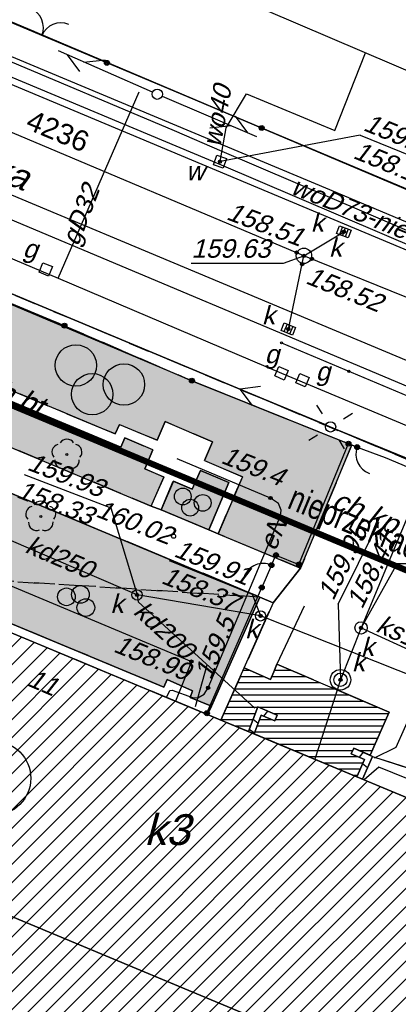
# Model space of a CAD drawing. Header units: inches. Extents: x -32878 to 1350, y -30866 to -1619.
# Tile 25 of 32: x -19317 to -17475, y -15086 to -10292. Entities that reach past the tile are written whole.
import ezdxf

# ---------------------------------------------------------------- set-up
doc = ezdxf.new("R2010")
doc.units = ezdxf.units.IN
doc.header["$MEASUREMENT"] = 0
for name, pattern in [('4001', [0]), ('4002', [2, 1, -1]), ('4004', [4, 3, -1]), ('HIDDEN2', [4.7625, 3.175, -1.5875])]:
    doc.linetypes.add(name, pattern=pattern)
for name, color, linetype in [('-kis_wym', 7, 'Continuous'), ('BUDYNKI', 7, 'Continuous'), ('dim', 40, 'Continuous'), ('DROGI', 135, 'Continuous'), ('DZIALKI', 7, 'Continuous'), ('ELEMENTY_BUDYNKOW', 7, 'Continuous'), ('EWIDENCJA_DROG', 135, 'Continuous'), ('LINIE_NAPOWIETRZNE', 184, 'Continuous'), ('OGRODZENIA', 9, 'Continuous'), ('ROSLINNOSC', 104, 'Continuous'), ('RZEZBA', 8, 'Continuous'), ('RZEŹBA', 8, 'Continuous'), ('TEXT', 2, 'Continuous'), ('UZ_ENERGIA', 10, 'Continuous'), ('UZ_GAZ', 54, 'Continuous'), ('UZ_KANALIZACJA', 14, 'Continuous'), ('UZ_TELEKOMUNIKACJA', 30, 'Continuous'), ('UZ_WODA', 140, 'Continuous'), ('UZYTKI', 7, 'Continuous'), ('ZIELEN', 84, 'Continuous')]:
    doc.layers.add(name, color=color, linetype=linetype)
doc.layers.add('area', color=6, linetype='Continuous', plot=False)
doc.styles.add('arialce', font='arial.ttf', dxfattribs={"width": 0.8})
doc.styles.get("Standard").update_dxf_attribs({"font": 'arial.ttf'})

# ---------------------------------------------------------------- blocks, each defined once
blk = doc.blocks.new('1281')
at = {"layer": 'OGRODZENIA', "color": 184, "linetype": 'Continuous'}
for radius in [0.24, 0.16, 0.08]:
    blk.add_circle((0, 0), radius, dxfattribs=at)
blk = doc.blocks.new('2283')
at = {"layer": 'OGRODZENIA', "color": 184, "linetype": 'Continuous'}
blk.add_line((0, 0), (0, 1), dxfattribs=at)
blk = doc.blocks.new('1283')
at = {"layer": 'OGRODZENIA', "color": 184, "linetype": 'Continuous'}
for centre, start, end in [((0, 2), 270, 0), ((0, -2), 0, 90)]:
    blk.add_arc(centre, 2, start, end, dxfattribs=at)
blk = doc.blocks.new('2284')
at = {"layer": 'OGRODZENIA', "color": 184, "linetype": 'Continuous'}
blk.add_line((0, 0), (0, 1), dxfattribs=at)
blk = doc.blocks.new('1284')
at = {"layer": 'OGRODZENIA', "color": 184, "linetype": 'Continuous'}
blk.add_arc((0, 2), 2, 270, 0, dxfattribs=at)
blk = doc.blocks.new('1422')
at = {"layer": 'ROSLINNOSC', "color": 104, "linetype": 'Continuous'}
blk.add_circle((0, 0), 0.1, dxfattribs=at)
for centre, start, end in [((-0.71, 0.23), 102.5, 221.75), ((0, 0.75), 30.19, 149.77), ((0.71, 0.23), 318.3, 77.49), ((-0.44, -0.61), 174.33, 293.45), ((0.44, -0.61), 246.24, 5.74)]:
    blk.add_arc(centre, 0.75, start, end, dxfattribs=at)
blk = doc.blocks.new('1766')
at = {"layer": 'UZ_ENERGIA', "color": 1, "linetype": 'Continuous'}
for radius in [0.16, 0.08]:
    blk.add_circle((0, 0), radius, dxfattribs=at)
blk = doc.blocks.new('1576')
at = {"layer": 'DROGI', "color": 8, "linetype": 'Continuous'}
blk.add_circle((0, 0), 0.1, dxfattribs=at)
blk = doc.blocks.new('1363')
at = {"layer": 'LINIE_NAPOWIETRZNE', "color": 184, "linetype": 'Continuous'}
for p, q in [((0, 1.5), (0, 2.5)), ((-1.5, 0), (-2.5, 0)), ((1.5, 0), (2.5, 0)), ((0, -1.5), (0, -2.5))]:
    blk.add_line(p, q, dxfattribs=at)
blk = doc.blocks.new('1726')
at = {"layer": 'UZ_KANALIZACJA', "color": 14, "linetype": 'Continuous'}
for radius in [0.16, 0.08]:
    blk.add_circle((0, 0), radius, dxfattribs=at)
blk = doc.blocks.new('1722')
at = {"layer": 'UZ_KANALIZACJA', "color": 14, "linetype": 'Continuous'}
blk.add_circle((0, 0), 0.6, dxfattribs=at)
blk = doc.blocks.new('1811')
at = {"layer": 'RZEŹBA', "color": 8, "linetype": 'Continuous'}
blk.add_circle((0, 0), 0.2, dxfattribs=at)
blk = doc.blocks.new('2472')
at = {"layer": 'ROSLINNOSC', "color": 104, "linetype": 'Continuous'}
for centre in [(0.16, 0.7), (0, 0.5), (0.16, 0.3)]:
    blk.add_circle(centre, 0.16, dxfattribs=at)
blk = doc.blocks.new('1367')
at = {"layer": 'LINIE_NAPOWIETRZNE', "color": 30, "linetype": 'Continuous'}
for p, q in [((0, 0.5), (0, 10.5)), ((-1, 7.8), (0, 9.53)), ((0, 7.8), (1.04, 5.99))]:
    blk.add_line(p, q, dxfattribs=at)
blk = doc.blocks.new('1047')
at = {"layer": 'LINIE_NAPOWIETRZNE', "color": 1, "linetype": 'Continuous'}
blk.add_line((0, 0.5), (0, 10.5), dxfattribs=at)
blk = doc.blocks.new('1046')
at = {"layer": 'LINIE_NAPOWIETRZNE', "color": 1, "linetype": 'Continuous'}
for p in [(-1, 7.8), (1, 7.8)]:
    blk.add_line(p, (0, 9.53), dxfattribs=at)
blk = doc.blocks.new('1361')
at = {"layer": 'LINIE_NAPOWIETRZNE', "color": 184, "linetype": 'Continuous'}
blk.add_circle((0, 0), 0.5, dxfattribs=at)
blk = doc.blocks.new('1716')
at = {"layer": 'UZ_WODA', "color": 5, "linetype": 'Continuous'}
for radius in [0.16, 0.08]:
    blk.add_circle((0, 0), radius, dxfattribs=at)
blk = doc.blocks.new('nxsd')
at = {"layer": 'BUDYNKI', "color": 7, "linetype": '4001'}
for points in [[(40, 110.25, 0), (43.83, 119.2, 0), (44.91, 121.72, 0), (66.041, 112.701, 0), (70.94, 110.61, 0), (66.02, 99.12, 0), (40, 110.25, 0)], [(75.75, 59.68, 0), (70.91, 47.89, 0), (59.63, 52.59, 0), (56.38, 44.4, 0), (46.92, 21.62, 0), (32.423, 27.62, 0), (34.74, 33.219, 0), (33.337, 33.8, 0), (35.591, 39.235, 0), (32.572, 40.467, 0), (31.537, 37.93, 0), (8.55, 47.31, 0), (13.33, 59, 0), (13.46, 58.95, 0), (14.88, 62.38, 0), (37.69, 52.99, 0), (40.54, 54.28, 0), (42.77, 59.62, 0), (17.48, 70.19, 0), (22.44, 81.91, 0), (75.75, 59.68, 0)]]:
    blk.add_polyline3d(points, dxfattribs=at)
at = {"layer": 'DROGI', "color": 8, "linetype": '4001'}
for p, q in [((-8.874, 121.768), (100.092, 76.131)), ((69.328, 82.365), (-7.891, 114.842)), ((57.536, 86.872, 159.707), (70.661, 81.342, 159.637)), ((56.49, 74.5), (53.947, 68.772)), ((58.64, 74.06), (57.32, 71.23))]:
    blk.add_line(p, q, dxfattribs=at)
at = {"layer": 'DROGI', "color": 8, "linetype": '4004'}
for p, q in [((36.03, 88.06), (49.45, 82.44)), ((56.49, 74.5), (25.841, 87.295)), ((49.72, 81.8), (35.83, 87.6)), ((32.17, 86.88), (51.2, 78.93)), ((51.49, 82.13), (51.88, 83.04)), ((51.88, 83.04), (54.19, 82.05)), ((49.45, 82.44), (49.65, 82.9)), ((49.65, 82.9), (51.49, 82.13)), ((22.38, 82.36), (51.82, 70.11)), ((49.91, 82.25), (49.72, 81.8)), ((51.28, 81.66), (49.91, 82.25)), ((54.19, 82.05), (53.8, 81.14)), ((53.947, 68.772), (22.44, 81.91)), ((50.89, 80.74), (51.28, 81.66)), ((58.46, 75.9), (60.961, 81.904)), ((60.961, 81.904), (61.22, 81.8)), ((61.22, 81.8), (62.58, 81.3)), ((53.8, 81.14), (55.64, 80.35)), ((62.58, 81.3), (67.59, 79.18)), ((51.82, 80.34), (50.89, 80.74)), ((53.6, 80.66), (53.2, 79.75)), ((54.98, 80.07), (53.6, 80.66)), ((51.2, 78.93), (51.82, 80.34)), ((52.28, 80.14), (51.68, 78.74)), ((53.2, 79.75), (52.28, 80.14)), ((54, 77.77), (54.98, 80.07)), ((55.64, 80.35), (54.46, 77.58)), ((51.68, 78.74), (51.2, 78.93)), ((51.2, 78.93), (51.68, 78.74)), ((51.68, 78.74), (54, 77.77)), ((54.46, 77.58), (54, 77.77)), ((54, 77.77), (54.46, 77.58)), ((54.46, 77.58), (58.46, 75.9)), ((58.46, 75.9), (57.129, 74.216)), ((57.129, 74.216), (58.46, 75.9)), ((54.127, 69.178), (56.49, 74.5)), ((56.49, 74.5), (57.129, 74.216)), ((57.129, 74.216), (56.49, 74.5)), ((57.129, 74.216), (54.592, 68.503)), ((55.724, 71.051), (57.129, 74.216)), ((57.01, 70.49), (55.724, 71.051)), ((57.32, 71.23), (57.17, 70.857)), ((62.77, 68.89), (57.32, 71.23)), ((51.82, 70.11), (51.97, 70.48)), ((51.97, 70.48), (53.21, 69.93)), ((57.17, 70.857), (57.01, 70.49)), ((53.21, 69.93), (53.09, 69.6)), ((53.09, 69.6), (54.127, 69.178)), ((53.947, 68.772), (54.127, 69.178)), ((54.127, 69.178), (53.947, 68.772)), ((54.592, 68.503), (53.947, 68.772)), ((61.85, 66.792), (62.77, 68.89)), ((61.479, 65.631), (61.97, 66.74)), ((61.97, 66.74), (61.85, 66.792)), ((61.97, 66.74), (65.36, 65.63)), ((65.36, 65.63), (61.97, 66.74)), ((75.75, 59.68), (61.479, 65.631))]:
    blk.add_line(p, q, dxfattribs=at)
at = {"layer": 'DZIALKI', "color": 7, "linetype": '4001'}
for p, q in [((28.93, 109.05), (73.12, 90.32)), ((73.12, 90.32), (28.93, 109.05)), ((5.86, 105.4), (89.89, 70.22)), ((89.89, 70.22), (5.86, 105.4))]:
    blk.add_line(p, q, dxfattribs=at)
at = {"layer": 'ELEMENTY_BUDYNKOW', "color": 7, "linetype": '4001'}
for p, q in [((55.537, 70.63), (56.689, 70.63)), ((55.67, 70.93), (56.001, 70.93)), ((57.071, 70.63), (58.717, 70.63)), ((57.199, 70.93), (58.019, 70.93)), ((55.27, 70.03), (60.115, 70.03)), ((55.404, 70.33), (59.416, 70.33)), ((55.137, 69.73), (60.814, 69.73)), ((54.871, 69.13), (56.382, 69.13)), ((55.004, 69.43), (61.512, 69.43)), ((56.436, 69.13), (62.211, 69.13)), ((54.737, 68.83), (56.267, 68.83)), ((56.86, 68.945), (56.666, 68.702)), ((57.124, 68.83), (62.744, 68.83)), ((54.604, 68.53), (56.151, 68.53)), ((55.246, 68.23), (56.035, 68.23)), ((56.158, 68.548), (56.409, 68.365)), ((56.357, 68.23), (62.481, 68.23)), ((56.472, 68.53), (57.061, 68.53)), ((57.238, 68.53), (62.612, 68.53)), ((55.972, 68.065), (56.223, 67.882)), ((56.241, 67.93), (62.349, 67.93)), ((56.685, 67.63), (62.217, 67.63)), ((57.404, 67.33), (62.086, 67.33)), ((58.123, 67.03), (61.006, 67.03)), ((58.843, 66.73), (61.237, 66.73)), ((61.298, 67.03), (61.954, 67.03)), ((61.511, 66.938), (61.319, 66.695)), ((59.562, 66.43), (61.504, 66.43)), ((61.724, 66.186), (61.483, 66.381)), ((60.281, 66.13), (61.372, 66.13)), ((61.001, 65.83), (61.239, 65.83))]:
    blk.add_line(p, q, dxfattribs=at)
for points in [[(75.75, 59.68, 0), (70.91, 47.89, 0), (59.63, 52.59, 0), (42.77, 59.62, 0), (17.48, 70.19, 0), (22.44, 81.91, 0), (75.75, 59.68, 0)], [(55.724, 71.051, 0), (57.01, 70.49, 0), (57.17, 70.857, 0), (57.32, 71.23, 0), (62.77, 68.89, 0), (61.85, 66.792, 0), (61.052, 67.136, 0), (60.933, 66.861, 0), (61.573, 66.585, 0), (61.202, 65.746, 0), (56.203, 67.831, 0), (56.557, 68.75, 0), (57.21, 68.465, 0), (57.33, 68.74, 0), (56.39, 69.15, 0), (55.926, 67.946, 0), (54.592, 68.503, 0), (55.724, 71.051, 0)], [(57.21, 68.465, 0), (56.557, 68.75, 0), (56.203, 67.831, 0), (55.926, 67.946, 0), (56.39, 69.15, 0), (57.33, 68.74, 0), (57.21, 68.465, 0)], [(61.479, 65.631, 0), (61.202, 65.746, 0), (61.573, 66.585, 0), (60.933, 66.861, 0), (61.052, 67.136, 0), (61.97, 66.74, 0), (61.479, 65.631, 0)], [(42.77, 59.62, 0), (59.63, 52.59, 0), (56.38, 44.4, 0), (46.92, 21.62, 0), (32.423, 27.62, 0), (34.74, 33.219, 0), (33.337, 33.8, 0), (35.591, 39.235, 0), (40.56, 50.31, 0), (46.91, 47.64, 0), (48.25, 50.71, 0), (40.54, 54.28, 0), (42.77, 59.62, 0)]]:
    blk.add_polyline3d(points, dxfattribs=at)
at = {"layer": 'OGRODZENIA', "color": 184, "linetype": '4001'}
for p, q in [((64.102, 94.17), (49.047, 100.507)), ((46.982, 87.71), (22.71, 97.82)), ((46.982, 87.71), (53.181, 85.031)), ((53.181, 85.031), (61.22, 81.8)), ((58.39, 76.09), (60.799, 81.969)), ((57.05, 76.05), (57.27, 76.54)), ((57.27, 76.54), (58.39, 76.09)), ((53.91, 68.84), (56.58, 74.96))]:
    blk.add_line(p, q, dxfattribs=at)
at = {"layer": 'ROSLINNOSC', "color": 104, "linetype": '4002'}
for points in [[(34.698, 92.826, 0), (46.982, 87.71, 0), (53.181, 85.031, 0), (60.961, 81.904, 0), (58.46, 75.9, 0), (54.46, 77.58, 0), (55.64, 80.35, 0), (53.8, 81.14, 0), (54.19, 82.05, 0), (51.88, 83.04, 0), (51.49, 82.13, 0), (49.65, 82.9, 0), (49.45, 82.44, 0), (36.03, 88.06, 0)], [(35.83, 87.6, 0), (49.72, 81.8, 0), (49.91, 82.25, 0), (51.28, 81.66, 0), (50.89, 80.74, 0), (51.82, 80.34, 0), (51.2, 78.93, 0), (32.17, 86.88, 0)], [(56.49, 74.5, 0), (54.127, 69.178, 0), (53.09, 69.6, 0), (53.21, 69.93, 0), (51.97, 70.48, 0), (51.82, 70.11, 0), (22.38, 82.36, 0), (22.33, 82.23, 0), (20.949, 82.783, 0), (22.125, 85.616, 0), (25.841, 87.295, 0), (56.49, 74.5, 0), (42.72, 75.37, 0), (44.25, 79.03, 0), (40.58, 80.55, 0), (39.05, 76.88, 0), (42.72, 75.37, 0), (56.49, 74.5, 0)], [(51.68, 78.74, 0), (52.28, 80.14, 0), (53.2, 79.75, 0), (53.6, 80.66, 0), (54.98, 80.07, 0), (54, 77.77, 0), (51.68, 78.74, 0)]]:
    blk.add_polyline3d(points, dxfattribs=at)
at = {"layer": 'UZ_ENERGIA', "color": 1, "linetype": '4001'}
for p, q in [((15.34, 87.22), (53.16, 71.36)), ((57.01, 79.32), (52.47, 81.22)), ((57.39, 79.05), (57.01, 79.32)), ((57.52, 78.73), (57.39, 79.05)), ((57.49, 78.45), (57.52, 78.73)), ((53.97, 70.08), (57.49, 78.45)), ((53.16, 71.36), (52.385, 69.423)), ((53.77, 69.77), (53.97, 70.08)), ((51.941, 69.609), (52.1, 69.95)), ((52.1, 69.95), (52.22, 69.97)), ((52.22, 69.97), (53.21, 69.61)), ((53.21, 69.61), (53.47, 69.59)), ((53.47, 69.59), (53.77, 69.77)), ((62.269, 66.223), (61.562, 65.596)), ((73.01, 61.836), (62.269, 66.223))]:
    blk.add_line(p, q, dxfattribs=at)
at = {"layer": 'UZ_GAZ', "color": 54, "linetype": '4001'}
for p, q in [((46.673, 90.029), (50.611, 99.099)), ((31.467, 96.415), (46.673, 90.029)), ((46.673, 90.029), (57.536, 85.394)), ((57.536, 85.394), (66.663, 81.567))]:
    blk.add_line(p, q, dxfattribs=at)
at = {"layer": 'UZ_GAZ', "color": 54, "linetype": 'Continuous'}
for points in [[(46.206, 90.125), (45.744, 90.315), (45.934, 90.777), (46.396, 90.587), (46.206, 90.125)], [(58.892, 85.192), (58.696, 84.732), (58.236, 84.928), (58.432, 85.388), (58.892, 85.192)]]:
    blk.add_lwpolyline(points, dxfattribs=at)
at = {"layer": 'UZ_GAZ', "color": 54, "linetype": 'Continuous', "elevation": 160.581}
blk.add_lwpolyline([(57.864, 85.526), (57.668, 85.066), (57.208, 85.262), (57.404, 85.722), (57.864, 85.526)], dxfattribs=at)
at = {"layer": 'UZ_KANALIZACJA', "color": 14, "linetype": '4001'}
for p, q in [((58.63, 91.11), (11.387, 111.076)), ((66.354, 84.869, 159.544), (28.73, 100.64, 159.911)), ((58.63, 91.11, 159.626), (60.574, 92.281, 159.572)), ((57.872, 87.545, 159.589), (58.63, 91.11, 159.626)), ((81, 82.07), (58.63, 91.11)), ((66.354, 84.869), (61.408, 72.997)), ((50.51, 74.6, 159.931), (38.08, 79.94, 159.981)), ((50.51, 74.6), (50.57, 74.27)), ((56.52, 73.58, 159.911), (50.51, 74.6, 159.931)), ((50.57, 74.27), (56.24, 69.08)), ((64.53, 70.39, 159.911), (56.52, 73.58, 159.911)), ((61.408, 72.997), (60.41, 70.47)), ((61.408, 72.997), (70.524, 68.807)), ((53.36, 69.17), (53.926, 71.198)), ((60.41, 70.47), (59.163, 66.597)), ((64.53, 70.39), (63.11, 67.18)), ((63.11, 67.18), (62.05, 66.65))]:
    blk.add_line(p, q, dxfattribs=at)
at = {"layer": 'UZ_KANALIZACJA', "color": 14, "linetype": 'Continuous'}
for p, q in [((60.505, 92.521), (60.363, 92.147)), ((60.645, 92.468), (60.503, 92.094)), ((60.785, 92.415), (60.643, 92.041)), ((57.642, 90.748), (58.63, 91.11)), ((53.152, 90.75, 159.626), (57.642, 90.748, 159.626)), ((57.81, 87.787), (57.657, 87.418)), ((57.948, 87.73), (57.796, 87.36)), ((58.087, 87.672), (57.934, 87.303)), ((45.019, 80.462, 159.931), (49.235, 78.839, 159.931)), ((49.235, 78.839), (50.51, 74.6)), ((60.294, 74.158), (62.277, 78.143)), ((52.078, 76.278, 159.911), (56.108, 74.632, 159.911)), ((63.168, 76.13), (61.408, 72.997)), ((63.168, 76.13), (67.582, 76.128)), ((56.108, 74.632), (56.52, 73.58)), ((60.294, 74.158), (60.41, 70.47))]:
    blk.add_line(p, q, dxfattribs=at)
for points in [[(60.784, 91.988), (60.223, 92.2), (60.364, 92.574), (60.925, 92.362), (60.784, 91.988)], [(58.073, 87.245), (57.518, 87.475), (57.671, 87.845), (58.226, 87.615), (58.073, 87.245)]]:
    blk.add_lwpolyline(points, dxfattribs=at)
for centre, radius in [((58.63, 91.11), 0.375), ((50.51, 74.6), 0.25), ((56.52, 73.58, 160.081), 0.25), ((60.41, 70.47), 0.5), ((60.41, 70.47), 0.325)]:
    blk.add_circle(centre, radius, dxfattribs=at)
at = {"layer": 'UZ_TELEKOMUNIKACJA', "color": 30, "linetype": '4001'}
for p, q in [((59.885, 94.322), (40.737, 102.341)), ((69.082, 90.435), (59.885, 94.322))]:
    blk.add_line(p, q, dxfattribs=at)
at = {"layer": 'UZ_WODA', "color": 5, "linetype": '4001'}
for p, q in [((19.45, 110.27), (54.491, 95.593)), ((52.334, 97.2), (30.448, 106.42)), ((60.135, 97.215), (61.627, 100.999)), ((54.84, 97.34), (55.832, 98.995)), ((55.832, 98.995), (60.135, 97.215)), ((54.548, 95.701), (54.84, 97.34)), ((54.661, 96.196), (52.334, 97.2)), ((61.673, 93.184), (54.661, 96.196)), ((54.491, 95.593), (54.548, 95.701)), ((54.491, 95.593), (74.193, 87.171)), ((69.145, 89.986), (61.673, 93.184))]:
    blk.add_line(p, q, dxfattribs=at)
at = {"layer": 'UZ_WODA', "color": 5, "linetype": 'Continuous'}
for q in [(54.548, 95.701), (65.352, 95.35)]:
    blk.add_line((61.362, 96.994), q, dxfattribs=at)
blk.add_lwpolyline([(54.864, 95.859), (54.706, 95.385), (54.232, 95.543), (54.39, 96.017), (54.864, 95.859)], dxfattribs=at)
at = {"layer": 'UZYTKI', "color": 184, "linetype": '4002'}
for points in [[(39.91, 137.85, 0), (40.14, 137.76, 0), (50.55, 133.41, 0), (62, 128.55, 0), (73.08, 123.86, 0), (84.9, 118.34, 0), (73.12, 90.32, 0), (28.93, 109.05, 0), (38.58, 134.32, 0), (39.91, 137.85, 0)], [(25.74, -4.99, 0), (-2.78, 7.06, 0), (-14.5, -19.88, 0), (-40.63, -9.08, 0), (-29.69, 18.22, 0), (-19.37, 43.95, 0), (-13.97, 57.11, 0), (-4.62, 79.88, 0), (5.86, 105.4, 0), (89.89, 70.22, 0), (63.61, 8.76, 0), (52.9, -16.27, 0), (25.74, -4.99, 0)]]:
    blk.add_polyline3d(points, dxfattribs=at)
at = {"layer": 'DROGI', "color": 8, "xscale": 0.5, "yscale": 0.5, "zscale": 0.5}
for p in [(57.536, 86.872), (60.817, 85.489)]:
    blk.add_blockref('1576', p, dxfattribs=at)
at = {"layer": 'LINIE_NAPOWIETRZNE', "color": 30}
for xscale, yscale, zscale, rotation in [(0.5, 0.5, 0.5, 66.271677), (0.4999999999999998, 0.4999999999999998, 0.4999999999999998, 246.881998)]:
    blk.add_blockref('1367', (51.498, 98.979, 159.979), dxfattribs=dict(at, xscale=xscale, yscale=yscale, zscale=zscale, rotation=rotation))
at = {"layer": 'LINIE_NAPOWIETRZNE', "color": 184, "xscale": 0.5, "yscale": 0.5, "zscale": 0.5}
for name, p, rotation in [('1361', (51.498, 98.979, 165.859), 359.99), ('1363', (59.926, 82.782), 31.99999700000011), ('1361', (59.926, 82.782, 165.859), 359.99)]:
    blk.add_blockref(name, p, dxfattribs=dict(at, rotation=rotation))
at = {"layer": 'LINIE_NAPOWIETRZNE', "color": 1, "xscale": 0.5, "yscale": 0.5, "zscale": 0.5}
for name, rotation in [('1046', 67.37047599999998), ('1047', 67.37047599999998), ('1047', 247.7707369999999)]:
    blk.add_blockref(name, (59.926, 82.782, 159.979), dxfattribs=dict(at, rotation=rotation))
at = {"layer": 'OGRODZENIA', "color": 184}
for name, p, xscale, yscale, rotation in [('2283', (49.047, 100.507), 0.5, 6.87642, 67.19746700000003), ('2284', (61.22, 81.8), 0.5, 1.449, 249.814197), ('2283', (62.58, 81.3), 0.4999999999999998, 5.440083, 247.064169), ('2284', (57.05, 76.05), 0.4999999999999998, 1.187013, 156.674649)]:
    blk.add_blockref(name, p, dxfattribs=dict(at, xscale=xscale, yscale=yscale, rotation=rotation))
for name, p, xscale, yscale, zscale, rotation in [('1283', (45.877, 101.839), 0.5, 0.5, 0.5, 67.19746700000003), ('1284', (61.22, 81.8), 0.5, 0.5, 0.5, 249.814197), ('1284', (57.05, 76.05), 0.4999999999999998, 0.4999999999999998, 0.4999999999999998, 156.674649)]:
    blk.add_blockref(name, p, dxfattribs=dict(at, xscale=xscale, yscale=yscale, zscale=zscale, rotation=rotation))
at = {"layer": 'OGRODZENIA', "color": 184, "xscale": 0.5, "yscale": 0.5, "zscale": 0.5}
for p in [(49.047, 100.507), (56.575, 97.338), (46.982, 87.71), (46.982, 87.71), (53.181, 85.031), (53.181, 85.031), (60.799, 81.969), (61.22, 81.8), (57.27, 76.54), (57.27, 76.54), (57.05, 76.05), (58.39, 76.09), (58.39, 76.09), (56.58, 74.96), (53.91, 68.84)]:
    blk.add_blockref('1281', p, dxfattribs=at)
at = {"layer": 'ROSLINNOSC', "color": 104}
for p, xscale, yscale, rotation in [((51.256, 83.21), 6.295078, 6.295078, 68.27633700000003), ((54.31, 78.461), 2.548039, 2.548039, 72.269035), ((46.581, 75.277), 2.692016, 2.692016, 240.9784719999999)]:
    blk.add_blockref('2472', p, dxfattribs=dict(at, xscale=xscale, yscale=yscale, rotation=rotation))
at = {"layer": 'ROSLINNOSC', "color": 104, "xscale": 0.5, "yscale": 0.5, "zscale": 0.5}
for p in [(47.1, 81.44, 160.581), (45.83, 78.42)]:
    blk.add_blockref('1422', p, dxfattribs=at)
at = {"layer": 'RZEZBA', "color": 8, "xscale": 0.5, "yscale": 0.5, "zscale": 0.5}
blk.add_blockref('1811', (52.29, 77.46, 160.021), dxfattribs=at)
at = {"layer": 'UZ_ENERGIA', "color": 1, "xscale": 0.5, "yscale": 0.5, "zscale": 0.5}
for p in [(57.01, 79.32, 159.371), (53.16, 71.36, 160.081), (53.97, 70.08, 159.471)]:
    blk.add_blockref('1766', p, dxfattribs=at)
at = {"layer": 'UZ_KANALIZACJA', "color": 14}
for p, xscale, yscale, zscale, rotation in [((60.574, 92.281, 159.572), 0.4999999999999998, 0.4999999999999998, 0.4999999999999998, 249.229999), ((57.872, 87.545, 159.589), 0.5, 0.5, 0.5, 247.52)]:
    blk.add_blockref('1726', p, dxfattribs=dict(at, xscale=xscale, yscale=yscale, zscale=zscale, rotation=rotation))
at = {"layer": 'UZ_KANALIZACJA', "color": 14, "xscale": 0.5, "yscale": 0.5, "zscale": 0.5}
for name, p in [('1726', (58.277, 91.268)), ('1726', (58.63, 91.11, 159.626)), ('1726', (58.544, 90.708)), ('1726', (59.021, 90.959)), ('1726', (50.51, 74.6, 159.931)), ('1726', (56.52, 73.58, 159.911)), ('1722', (61.408, 72.997)), ('1726', (61.408, 72.997)), ('1726', (60.41, 70.47))]:
    blk.add_blockref(name, p, dxfattribs=at)
at = {"layer": 'UZ_WODA', "color": 5, "xscale": 0.4999999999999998, "yscale": 0.4999999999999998, "zscale": 0.4999999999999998, "rotation": 341.48931}
blk.add_blockref('1716', (54.548, 95.701), dxfattribs=at)
at = {"layer": 'BUDYNKI', "color": 7, "oblique": 15}
for s, height, rotation, p in [('11', 0.9, 336.7803, (45.12, 70.208)), ('k3', 1.5, 359.97, (50.863, 62.424))]:
    blk.add_text(s, height=height, rotation=rotation, dxfattribs=at).set_placement(p)
at = {"layer": 'DROGI', "color": 8, "oblique": 15}
for s, rotation, p in [('ch.bt.', 337.3362, (42.942, 84.458)), ('ch.kp.', 336.3295, (59.915, 78.866))]:
    blk.add_text(s, height=1, rotation=rotation, dxfattribs=at).set_placement(p)
at = {"layer": 'DZIALKI', "color": 7}
blk.add_text('4236', height=1, rotation=337.3801, dxfattribs=at).set_placement((45.037, 97.327))
at = {"layer": 'EWIDENCJA_DROG', "color": 5, "oblique": 15}
blk.add_text('Małopolska', height=1.25, rotation=338.46, dxfattribs=at).set_placement((36.762, 97.513, 160.081))
at = {"layer": 'RZEZBA', "color": 8, "oblique": 15}
blk.add_text('160.02', height=0.9, rotation=338.4986, dxfattribs=at).set_placement((48.451, 78.437, 160.021))
at = {"layer": 'UZ_ENERGIA', "color": 1, "oblique": 15}
for s, rotation, p in [('159.4', 338.2401, (54.541, 81.048, 159.371)), ('eN', 67.1908, (57.236, 76.686)), ('159.5', 67.117, (54.095, 70.414, 159.471)), ('158.99', 337.6844, (49.313, 71.859, 160.081))]:
    blk.add_text(s, height=0.9, rotation=rotation, dxfattribs=at).set_placement(p)
at = {"layer": 'UZ_GAZ', "color": 54, "oblique": 15}
for s, rotation, p in [('gD32', 69.01, (47.64, 91.537)), ('g', 352.4597, (44.923, 91.065)), ('g', 359.97, (56.721, 85.879, 160.581)), ('g', 359.97, (59.201, 85.04))]:
    blk.add_text(s, height=0.9, rotation=rotation, dxfattribs=at).set_placement(p)
at = {"layer": 'UZ_KANALIZACJA', "color": 14, "oblique": 15}
for s, rotation, p in [('158.51', 339.3981, (54.806, 92.908)), ('k', 359.97, (58.959, 92.281)), ('k', 359.97, (59.846, 91.07)), ('159.63', 359.97, (53.152, 91.02)), ('158.52', 337.9837, (58.664, 89.792)), ('k', 359.97, (56.582, 87.773)), ('159.93', 338.9468, (45.118, 80.713)), ('158.33', 338.9468, (44.599, 79.37)), ('159.95', 63.5407, (60.052, 74.278)), ('kd250', 336.7514, (45.005, 76.701)), ('159.91', 337.7882, (52.253, 76.498)), ('158.41', 63.5407, (61.455, 73.865)), ('158.37', 337.7882, (51.636, 75.195)), ('k', 359.97, (49.215, 73.729)), ('kd200', 317.5308, (50.281, 73.721)), ('k', 359.97, (55.769, 72.493, 160.081)), ('ks160', 335.6178, (62.073, 72.844)), ('k', 359.97, (61.403, 71.621)), ('k', 359.97, (60.961, 70.877))]:
    blk.add_text(s, height=0.9, rotation=rotation, dxfattribs=at).set_placement(p)
at = {"layer": 'UZ_WODA', "color": 5, "oblique": 15}
for s, rotation, p in [('wo40', 79.2039, (54.561, 96.357)), ('159.78', 337.6108, (61.465, 97.244)), ('158.10', 337.6108, (60.972, 95.889)), ('w', 359.97, (52.885, 94.796)), ('woD73-niecz.', 337.8171, (57.929, 94.164))]:
    blk.add_text(s, height=0.9, rotation=rotation, dxfattribs=at).set_placement(p)

msp = doc.modelspace()

# ---------------------------------------------------------------- hatches: boundary and pattern name
at = {"layer": 'RZEZBA'}
h = msp.add_hatch(dxfattribs=at)
h.set_pattern_fill('ANSI31', color=256, scale=500)
h.paths.add_polyline_path([(-16222.089, -14584.918), (-16706.089, -15763.918), (-17834.089, -15293.918), (-19520.089, -14590.918), (-22049.089, -13533.918), (-21553.089, -12361.918)])
h.paths.add_polyline_path([(-19520.089, -14590.918), (-17834.089, -15293.918), (-18159.089, -16112.918), (-19105.089, -18390.918), (-20554.789, -17790.918), (-20323.089, -17231.018), (-20463.389, -17172.918), (-20237.989, -16629.418), (-19741.089, -15521.918), (-19106.089, -15788.918), (-18972.089, -15481.918), (-19743.089, -15124.918)])
h.paths.add_polyline_path([(-22309.089, -14314.918), (-20028.089, -15253.918), (-19743.089, -15124.918), (-18972.089, -15481.918), (-19106.089, -15788.918), (-19741.089, -15521.918), (-20237.989, -16629.418), (-20539.889, -16506.218), (-20643.389, -16759.918), (-22942.089, -15821.918), (-22464.089, -14652.918), (-22451.089, -14657.918)])
at = {"layer": 'ZIELEN', "transparency": 33554483}
h = msp.add_hatch(color=256, dxfattribs=at)
h.dxf.hatch_style = 1
edge = h.paths.add_edge_path(flags=16)
edge.add_arc((-21869.089, -11314.918), 24.995, 0, 360)
edge = h.paths.add_edge_path(flags=16)
edge.add_arc((-22074.089, -11229.918), 24.995, 0, 360)
edge = h.paths.add_edge_path(flags=16)
edge.add_arc((-21980.089, -10994.918), 24.995, 0, 360)
edge = h.paths.add_edge_path(flags=16)
edge.add_arc((-21777.089, -11073.918), 25.035, 0, 360)
h.paths.add_polyline_path([(-21929.089, -10601.918), (-22227.089, -11288.918), (-21836.089, -11446.918), (-21786.089, -11342.918), (-21526.089, -10770.918), (-21741.613, -10680.537), (-21815.02, -10649.753)])
h.paths.add_polyline_path([(-21212.989, -11823.418), (-21584.589, -11991.318), (-21702.189, -12274.618), (-21564.089, -12329.918), (-21558.74, -12317.063), (-18615.089, -13541.918), (-18600.089, -13504.918), (-18476.033, -13559.762), (-18488.089, -13592.918), (-18384.368, -13635.126), (-18147.874, -13103.014)])
h.paths.add_polyline_path([(-20356.789, -14863.618), (-20446.532, -15081.629), (-22309.089, -14314.918), (-22265.689, -14215.318), (-22119.189, -14138.318)], flags=17)
h.paths.add_polyline_path([(-22799.346, -16699.365), (-22850.089, -16677.918), (-22888.089, -16766.918), (-23196.089, -15970.918), (-20704.089, -16992.918), (-20916.389, -17495.214), (-20962.141, -17475.66), (-20866.089, -17250.918), (-22706.089, -16475.918)], flags=17)
h.paths.add_polyline_path([(-17300.089, -13607.918), (-17354.089, -13738.918), (-17264.089, -13759.918), (-17205.089, -13726.918), (-17214.089, -13671.918)], flags=17)
h.paths.add_polyline_path([(-19738.984, -12497.665), (-19372.089, -12649.918), (-19525.089, -13015.918), (-19892.089, -12864.918)], flags=16)
h.paths.add_polyline_path([(-17261.089, -13989.918), (-15809.089, -13816.918), (-15747.089, -13858.918), (-15976.089, -14394.918), (-16196.489, -14437.918), (-16682.53, -14233.384)], flags=17)
h.paths.add_polyline_path([(-16146.089, -13694.918), (-16958.089, -13801.918), (-16953.089, -13674.918), (-16880.089, -13530.918), (-16726.089, -13411.918), (-16567.089, -13372.918), (-16409.089, -13388.918), (-16264.089, -13474.918), (-16187.089, -13581.918)])
h.paths.add_polyline_path([(-16908.101, -12690.845), (-17215.089, -13406.918), (-17147.089, -13435.918), (-17065.089, -13453.918), (-16989.089, -13438.918), (-16931.089, -13394.918), (-16873.089, -13346.918), (-16782.089, -13295.918), (-16824.089, -13204.918), (-16709.089, -13164.918), (-16593.089, -13145.918), (-16579.089, -13244.918), (-16468.089, -13246.918), (-16354.089, -13271.918), (-16323.089, -13176.918), (-16205.573, -13234.68), (-16104.089, -13310.918), (-16177.089, -13381.918), (-16078.089, -13494.918), (-16003.089, -13564.918), (-15905.089, -13614.918), (-15799.089, -13623.918), (-15707.089, -13601.918), (-15618.249, -13558.995), (-15517.089, -13345.918), (-15356.089, -13344.918), (-16064.089, -13050.918), (-16089.089, -13110.918), (-16296.089, -13021.918), (-16271.089, -12964.918)])
h.paths.add_polyline_path([(-18937.389, -18454.218), (-19010.889, -18648.518), (-17385.489, -19340.418), (-18548.089, -22122.718), (-24424.553, -19647.512), (-24332.057, -20039.218), (-25363.089, -22492.918), (-25247.089, -22540.918), (-24075.089, -19846.918), (-18507.089, -22179.918), (-14808.089, -13530.918), (-14979.089, -13507.918), (-15071.33, -13723.334), (-15241.926, -14121.738), (-15879.889, -15611.618), (-17376.089, -19105.918)])
h.paths.add_polyline_path([(-18159.089, -16112.918), (-19031.289, -18213.118), (-18921.489, -18258.818), (-18273.089, -16738.918), (-17628.089, -17007.918), (-17517.089, -17037.918), (-17401.089, -17041.918), (-17280.089, -17016.918), (-17161.089, -16958.918), (-17041.089, -16844.918), (-16979.089, -16732.918), (-17386.089, -16553.918), (-17008.089, -15674.918), (-16997.589, -15642.418), (-17834.089, -15293.918)], flags=17)
h.paths.add_polyline_path([(-24956.089, -18407.918), (-24908.089, -18278.918), (-24675.089, -18367.918), (-24445.089, -18464.918), (-24494.089, -18594.918), (-24724.089, -18496.918)], flags=16)
h.paths.add_polyline_path([(-23336.089, -16061.918), (-23994.089, -16540.918), (-24634.789, -18152.118), (-24989.889, -18009.718), (-25241.889, -18641.718), (-24430.789, -18968.718), (-23299.689, -16196.418)], flags=17)
h.paths.add_polyline_path([(-20327.289, -11270.318), (-20527.089, -11741.918), (-21365.089, -11391.918), (-21416.044, -11512.937), (-18677.089, -12659.918), (-18615.089, -12518.918), (-18708.089, -12478.918), (-18669.089, -12386.918), (-18806.089, -12327.918), (-18825.089, -12372.918), (-20214.089, -11792.918), (-20251.089, -11885.918), (-20436.089, -11808.918), (-20359.089, -11624.918), (-20175.089, -11701.918), (-20194.089, -11746.918), (-18852.085, -12308.909), (-18832.089, -12262.918), (-18648.089, -12339.918), (-18609.089, -12248.918), (-18378.089, -12347.918), (-18417.089, -12438.918), (-18233.089, -12517.918), (-18351.089, -12794.917), (-18397.088, -12775.915), (-18299.089, -12545.918), (-18437.089, -12486.918), (-18477.089, -12577.918), (-18569.089, -12538.918), (-18629.089, -12678.918), (-18397.089, -12775.918), (-18351.089, -12794.918), (-17951.089, -12962.918), (-17701.628, -12364.052), (-18478.989, -12049.818)])
h.paths.add_polyline_path([(-23992.089, -18454.918), (-23936.089, -18476.918), (-24014.089, -18658.918), (-24068.089, -18636.918)], flags=16)
h.paths.add_polyline_path([(-23475.089, -17184.918), (-23420.089, -17206.918), (-23494.089, -17388.918), (-23549.027, -17368.94)], flags=16)
h.paths.add_polyline_path([(-23754.089, -18025.918), (-23807.089, -18004.918), (-23734.089, -17819.918), (-23678.089, -17840.918)], flags=16)
h.paths.add_polyline_path([(-23296.989, -16741.918), (-24225.089, -18998.518), (-24013.303, -19079.212), (-23108.889, -16920.818), (-22984.489, -16973.418), (-23028.089, -16855.218)], flags=17)
h.paths.add_polyline_path([(-22049.089, -13533.918), (-22131.589, -13764.918), (-22110.189, -13856.018), (-20267.189, -14648.218), (-20136.289, -14333.418)], flags=17)
h.paths.add_polyline_path([(-22615.089, -12943.918), (-22695.689, -12750.318), (-22671.189, -12683.518), (-23879.389, -12243.018), (-23032.594, -10136.273), (-23227.655, -10053.26), (-25194.089, -14841.918), (-25734.089, -16157.918), (-26766.089, -18730.918), (-27860.089, -21460.918), (-27570.06, -21580.792), (-25551.089, -22415.918), (-24546.796, -20081.46), (-24678.889, -19542.818), (-25774.989, -22282.618), (-27563.377, -21564.082), (-26362.889, -18562.418), (-26208.089, -18197.918), (-25766.089, -18368.918), (-24813.089, -16013.918), (-24037.089, -16312.918), (-23135.783, -15655.637), (-23339.484, -15572.561), (-23016.835, -14788.306), (-22777.222, -14886.792), (-22760.089, -14844.918), (-22805.089, -14749.918), (-23047.954, -14663.345), (-23215.819, -14603.506), (-23547.089, -14473.918), (-23734.089, -14988.918), (-23873.964, -14937.576), (-24030.089, -15362.918), (-24884.19, -15051.881), (-23969.089, -12507.918), (-22783.089, -12930.918), (-23190.089, -14069.918), (-23378.089, -14003.918), (-23491.151, -14325.972), (-23159.889, -14445.418), (-22952.489, -14525.168), (-22745.089, -14604.918), (-22641.089, -14570.918), (-22636.479, -14559.734), (-22880.775, -14459.031), (-22557.675, -13675.015), (-22313.946, -13775.45), (-22224.795, -13559.317), (-22469.197, -13458.571), (-22302.753, -13056.312)])
h.paths.add_polyline_path([(-22138.689, -12860.718), (-21746.289, -11930.118), (-21911.989, -11680.318), (-22354.789, -12782.318)])

# ---------------------------------------------------------------- linework, layer by layer
at = {"layer": '-kis_wym'}
msp.add_lwpolyline([(-20554.822, -17790.904), (-19105.089, -18390.918), (-18159.089, -16112.918), (-17834.089, -15293.918), (-16706.089, -15763.918), (-16222.089, -14584.918), (-18337.889, -13702.618), (-21553.089, -12361.918)], dxfattribs=at)
at = {"color": 1, "linetype": 'HIDDEN2', "ltscale": 50, "const_width": 30}
msp.add_lwpolyline([(-23401.031, -10475.448), (-15004.708, -13990.652)], dxfattribs=at)
at = {"linetype": 'Continuous', "transparency": 33554483}
msp.add_lwpolyline([(-18629.089, -12678.918), (-18569.642, -12538.683), (-18477.089, -12577.918), (-18437.089, -12486.918), (-18299.017, -12545.749), (-18397.089, -12775.918)], close=True, dxfattribs=at)
at = {"layer": 'dim', "color": 10, "const_width": 3.172}
msp.add_lwpolyline([(-23211.089, -10012.918), (-24259.089, -12564.918), (-25194.089, -14841.918), (-25734.089, -16157.918), (-26766.089, -18730.918), (-27860.089, -21460.918), (-25247.089, -22540.918), (-24075.089, -19846.918), (-18507.089, -22179.918), (-14808.089, -13530.918)], close=True, dxfattribs=at)
at = {"layer": 'TEXT', "color": 4, "linetype": 'Continuous'}
msp.add_circle((-19444.084, -13985.299), 181.262, dxfattribs=at)
at = {"layer": 'ZIELEN'}
for points in [[(-20194.089, -11746.918), (-18852.085, -12308.909), (-18832.089, -12262.918), (-18648.089, -12339.918), (-18609.089, -12248.918), (-18378.089, -12347.918), (-18417.089, -12438.918), (-18233.089, -12517.918), (-18351.089, -12794.917), (-18397.088, -12775.915), (-18299.089, -12545.918), (-18437.089, -12486.918), (-18477.089, -12577.918), (-18569.089, -12538.918), (-18629.089, -12678.918), (-18397.089, -12775.918), (-18351.089, -12794.918), (-17951.089, -12962.918), (-17701.628, -12364.052), (-18478.989, -12049.818), (-20327.289, -11270.318)], [(-21416.044, -11512.937), (-18677.089, -12659.918), (-18615.089, -12518.918), (-18708.089, -12478.918), (-18669.089, -12386.918), (-18806.089, -12327.918), (-18825.089, -12372.918), (-20214.089, -11792.918)]]:
    msp.add_lwpolyline(points, dxfattribs=at)
at = {"layer": 'ZIELEN', "linetype": 'Continuous', "transparency": 33554483}
msp.add_lwpolyline([(-21564.089, -12329.918), (-21623.966, -12305.941), (-21702.189, -12274.618), (-21584.589, -11991.318), (-21212.989, -11823.418), (-18148.089, -13102.918), (-18384.389, -13635.118), (-18488.089, -13592.918), (-18476.089, -13559.918), (-18600.089, -13504.918), (-18615.089, -13541.918), (-21559.089, -12316.918)], close=True, dxfattribs=at)
at = {"layer": 'ZIELEN'}
msp.add_lwpolyline([(-21212.989, -11823.418), (-21584.589, -11991.318), (-21702.189, -12274.618), (-21564.089, -12329.918), (-21558.74, -12317.063), (-18615.089, -13541.918), (-18600.089, -13504.918), (-18476.033, -13559.762), (-18488.089, -13592.918), (-18384.368, -13635.126), (-18147.874, -13103.014)], close=True, dxfattribs=at)

# ---------------------------------------------------------------- block references
at = {"layer": 'area', "xscale": 100, "yscale": 100, "zscale": 100}
msp.add_blockref('nxsd', (-23797.089, -20552.918), dxfattribs=at)

# ---------------------------------------------------------------- texts
at = {"color": 1, "linetype": 'HIDDEN2', "ltscale": 50, "style": 'arialce', "width": 0.75}
msp.add_text('nieprzekraczalna linia zabudowy', height=122.59447, rotation=337.541791, dxfattribs=at).set_placement((-18020.251, -12667.856, -13967.903))

doc.saveas('drawing.dxf')
